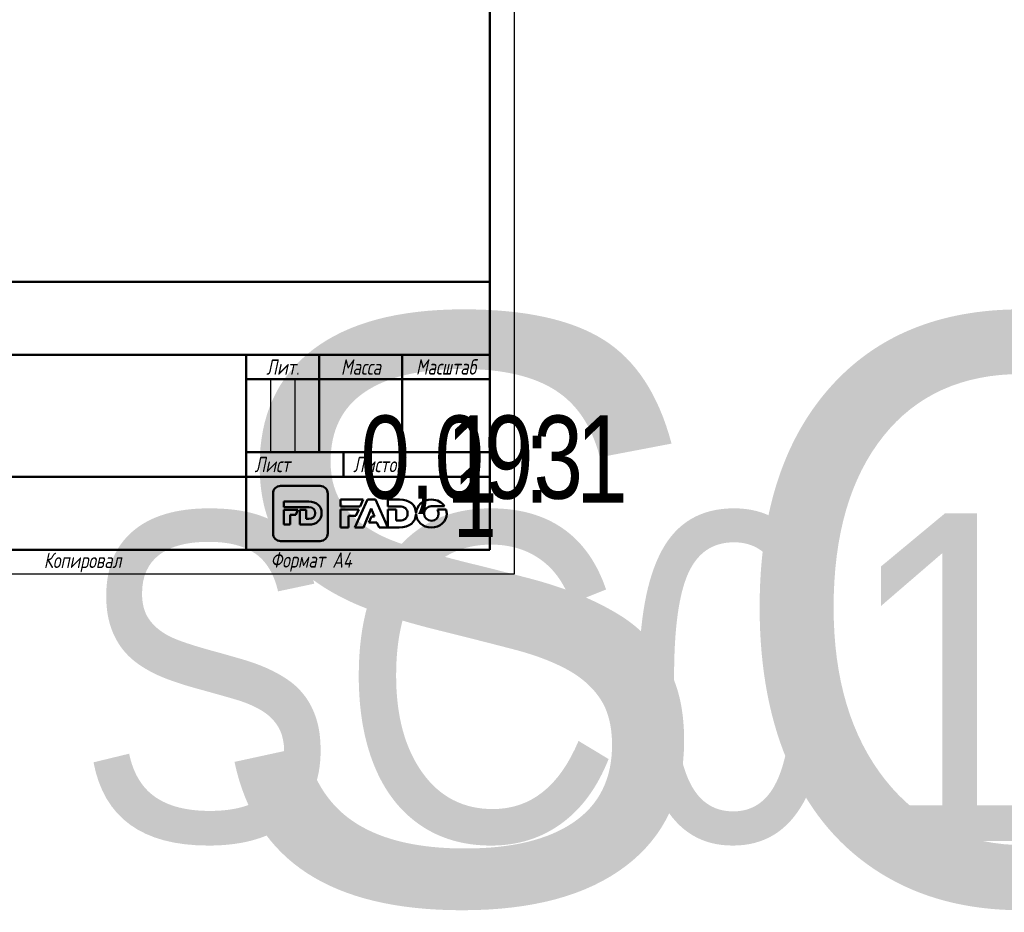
# Model space of a CAD drawing. Header units: millimetres. Extents: x -119 to 741, y -69 to 356.
# Tile 13 of 17: x 109 to 311, y -69 to 114. Entities that reach past the tile are written whole.
import ezdxf
from ezdxf.enums import TextEntityAlignment as Align

# ---------------------------------------------------------------- set-up
doc = ezdxf.new("R2018")
doc.units = ezdxf.units.MM
for name, color, linetype, lineweight in [('Заголовок (ГОСТ)', 7, 'Continuous', 50), ('Кромка (ГОСТ)', 7, 'Continuous', 50), ('Эскизная геометрия (ГОСТ)', 7, 'Continuous', 50)]:
    doc.layers.add(name, color=color, linetype=linetype, lineweight=lineweight)
doc.styles.get("Standard").update_dxf_attribs({"font": 'GOST Common Italic.ttf'})
doc.styles.add('Альтернативный текст (ГОСТ)', font='txt', dxfattribs={"width": 0.8})

# ---------------------------------------------------------------- blocks, each defined once
blk = doc.blocks.new('Основные надписи ГОСТ - Форма 1')
at = {"layer": 'Заголовок (ГОСТ)'}
for p, q in [((0, 55), (185, 55)), ((185, 0), (185, 55)), ((65, 40), (185, 40)), ((135, 40), (135, 0)), ((150, 40), (150, 20)), ((167, 40), (167, 20)), ((135, 35), (185, 35)), ((135, 20), (185, 20)), ((155, 20), (155, 15)), ((65, 15), (185, 15)), ((185, 0), (0, 0))]:
    blk.add_line(p, q, dxfattribs=at)
at = {"layer": 'Заголовок (ГОСТ)', "linetype": 'Continuous', "lineweight": 25}
for p, q in [((140, 35), (140, 20)), ((145, 35), (145, 20))]:
    blk.add_line(p, q, dxfattribs=at)
at = {"layer": 'Заголовок (ГОСТ)', "char_height": 3.17, "style": 'Альтернативный текст (ГОСТ)'}
for s, insert, width, attachment_point in [('\\fGOST Common|b0|i1;\\H3.1700;Лит.', (142.52, 37.49), 14.9766, 5), ('\\fGOST Common|b0|i1;\\H3.1700;Масса', (158.55, 37.51), 16.9878, 5), ('\\fGOST Common|b0|i1;\\H3.1700;Масштаб', (176.02, 37.53), 17.8316, 5), ('\\fGOST Common|b0|i1;\\H3.1700;Лист', (140.37, 17.5), 10.5071, 5), ('\\fGOST Common|b0|i1;\\H3.1700;Листов', (162.21, 17.5), 14.3668, 5), ('\\A1;', (150.6, 17.54), 8.8313, 5), ('\\fGOST Common|b0|i1;\\H3.1700;Копировал', (93.48, -0.59), 19.7871, 1)]:
    blk.add_mtext(s, dxfattribs=dict(at, insert=insert, width=width, attachment_point=attachment_point))
at = {"layer": 'Заголовок (ГОСТ)', "lineweight": 30, "flags": 104}
for tag, height, width, p in [('Изм1', 2.89, 0.7, (3.51, 52.52)), ('Лист1', 2.89, 0.7, (12.03, 52.52)), ('Докум1', 2.89, 0.7, (28.54, 52.48)), ('Изм2', 2.89, 0.7, (3.5, 47.52)), ('Лист2', 2.89, 0.7, (12.01, 47.5)), ('Докум2', 2.89, 0.7, (28.53, 47.5)), ('Изм3', 2.89, 0.7, (3.5, 42.5)), ('Лист3', 2.89, 0.7, (12.01, 42.51)), ('Докум3', 2.89, 0.7, (28.51, 42.48)), ('Изм4', 2.89, 0.7, (3.51, 37.5)), ('Лист4', 2.89, 0.7, (12, 37.53)), ('Докум4', 2.89, 0.7, (28.51, 37.52)), ('НАИМЕНОВАНИЕ', 5, 0.8, (100.03, 29.98)), ('Литера', 3.5, 0.8, (137.52, 27.25)), ('Литера2', 3.5, 0.8, (142.51, 27.22)), ('Литера3', 3.5, 0.8, (147.52, 27.21)), ('Масса', 3.5, 0.8, (158.47, 27.53)), ('Масштаб', 3.5, 0.8, (176, 27.6)), ('Тип_документа', 3.17, 0.8, (100.08, 17.56)), ('Листов', 3.17, 0.8, (177.46, 17.58)), ('Материал_Класс', 3.5, 0.9, (100, 7.5))]:
    blk.add_attdef(tag, text='', height=height, dxfattribs=dict(at, width=width)).set_placement(p, align=Align.MIDDLE_CENTER)
for tag, height, width, p in [('Подп1', 2.89, 0.7, (40.01, 52.51)), ('Дата1', 2, 0.7, (55.01, 52.51)), ('Подп2', 2.89, 0.7, (40.01, 47.5)), ('Дата2', 2, 0.7, (55.01, 47.49)), ('Подп3', 2.89, 0.7, (40.01, 42.51)), ('Дата3', 2, 0.7, (55.02, 42.52)), ('Подп4', 2.89, 0.7, (40.01, 37.51)), ('Дата4', 2, 0.7, (55.02, 37.51)), ('АВТОР', 3.17, 0.8, (17.41, 27.49)), ('Разработал_Подп.', 2.89, 0.7, (40.05, 27.51)), ('ДАТА_СОЗДАНИЯ', 2, 0.7, (55.01, 27.51)), ('ПРОВЕРИЛ', 3.17, 0.8, (17.41, 22.53)), ('Проверил_Подп.', 2.89, 0.7, (40.05, 22.52)), ('ДАТА_ПРОВЕРКИ', 2, 0.7, (55.02, 22.51)), ('ТЕХНОЛОГ', 3.17, 0.8, (17.33, 17.54)), ('Технолог_Подп.', 2.89, 0.7, (40.05, 17.51)), ('Технолог_Дата', 2, 0.7, (55.01, 17.5)), ('Должность_руководителя', 3.17, 0.8, (0.52, 12.51)), ('НАЧ._ОТДЕЛА', 3.17, 0.8, (17.46, 12.45)), ('Руководитель_Подп.', 2.89, 0.7, (40.01, 12.5)), ('Руководитель_Дата', 2, 0.7, (55.01, 12.51)), ('НОРМОКОНТРОЛЬ', 3.17, 0.8, (17.37, 7.48)), ('Нормоконтроль_Подп.', 2.89, 0.7, (40.05, 7.52)), ('ДАТА_НОРМОКОНТРОЛЯ', 2, 0.7, (55.02, 7.51)), ('УТВЕРДИЛ', 3.17, 0.8, (17.4, 2.51)), ('Утвердил_Подп.', 2.89, 0.7, (40.05, 2.51)), ('ДАТА_УТВЕРЖДЕНИЯ', 2, 0.7, (55.01, 2.5))]:
    blk.add_attdef(tag, text='', height=height, dxfattribs=dict(at, width=width)).set_placement(p, align=Align.MIDDLE_LEFT)
for tag, height, p in [('ОБОЗНАЧЕНИЕ', 5, (125.33, 47.56)), ('ОРГАНИЗАЦИЯ', 3.5, (160.02, 7.6))]:
    blk.add_attdef(tag, text='', height=height, dxfattribs=at).set_placement(p, align=Align.MIDDLE_CENTER)
at = {"layer": 'Заголовок (ГОСТ)', "lineweight": 30, "width": 0.9, "flags": 104}
for tag, p in [('Материал_Наим.', (133.71, 9.75)), ('Материал_ГОСТ', (134.04, 4.06))]:
    blk.add_attdef(tag, text='', height=3.5, dxfattribs=at).set_placement(p, align=Align.MIDDLE_RIGHT)
blk = doc.blocks.new('Рамки ГОСТ_ граница 297x210')
at = {"layer": 'Кромка (ГОСТ)', "lineweight": 25}
for p, q in [((210, 297), (210, 0)), ((210, 0), (0, 0))]:
    blk.add_line(p, q, dxfattribs=at)
at = {"layer": 'Кромка (ГОСТ)'}
for p, q in [((205, 5), (205, 292)), ((20, 5), (205, 5))]:
    blk.add_line(p, q, dxfattribs=at)
at = {"layer": 'Кромка (ГОСТ)', "insert": (160, 4.5), "char_height": 3.17, "attachment_point": 1, "style": 'Альтернативный текст (ГОСТ)'}
blk.add_mtext('\\A1;\\fGOST Common|b0|i1;\\H3.1700;Формат A4', dxfattribs=at)

msp = doc.modelspace()

# ---------------------------------------------------------------- linework, layer by layer
at = {"layer": 'Эскизная геометрия (ГОСТ)', "linetype": 'Continuous'}
for p, q in [((160.505, 16.535), (160.505, 8.364)), ((170.162, 18.108), (162.063, 18.108)), ((171.722, 8.364), (171.722, 16.535)), ((167.836, 14.89), (162.71, 14.89)), ((162.71, 14.89), (162.71, 13.741)), ((162.71, 13.741), (167.856, 13.741)), ((165.622, 13.204), (162.71, 13.204)), ((162.71, 13.204), (162.71, 10.161)), ((164.009, 12.176), (165.186, 12.176)), ((164.009, 10.161), (164.009, 12.176)), ((165.186, 12.176), (165.622, 13.204)), ((167.326, 13.204), (166.027, 13.204)), ((166.027, 13.204), (166.027, 10.161)), ((167.326, 11.323), (167.326, 13.204)), ((162.71, 10.161), (164.009, 10.161)), ((166.027, 10.161), (167.809, 10.161)), ((167.856, 11.323), (167.326, 11.323)), ((162.063, 6.793), (170.162, 6.793))]:
    msp.add_line(p, q, dxfattribs=at)
at = {"layer": 'Эскизная геометрия (ГОСТ)'}
for p, q in [((174.341, 15.304), (174.341, 13.909)), ((178.997, 15.304), (174.341, 15.304)), ((179.882, 15.346), (177.299, 9.565)), ((178.375, 13.909), (178.997, 15.304)), ((181.502, 15.346), (179.882, 15.346)), ((184.085, 9.565), (181.502, 15.346)), ((184.085, 15.303), (184.085, 13.909)), ((186.426, 15.303), (184.085, 15.303)), ((174.341, 13.909), (178.375, 13.909)), ((174.341, 13.29), (174.341, 9.564)), ((178.098, 13.29), (174.341, 13.29)), ((177.512, 11.979), (178.098, 13.29)), ((179.066, 9.565), (180.68, 13.459)), ((180.68, 13.459), (181.355, 11.827)), ((184.085, 13.909), (186.452, 13.909)), ((184.085, 13.29), (184.085, 9.566)), ((185.766, 13.29), (184.085, 13.29)), ((185.766, 10.975), (185.766, 13.29)), ((189.851, 12.543), (189.847, 12.543)), ((189.847, 12.35), (189.849, 12.35)), ((192.989, 13.922), (195.708, 13.922)), ((196.008, 13.285), (194.227, 13.285)), ((176.022, 11.979), (177.512, 11.979)), ((176.022, 9.564), (176.022, 11.979)), ((180.699, 11.827), (180.191, 10.589)), ((180.191, 10.589), (181.841, 10.589)), ((181.355, 11.827), (180.699, 11.827)), ((181.841, 10.589), (182.282, 9.565)), ((186.452, 10.975), (185.766, 10.975)), ((174.341, 9.564), (176.022, 9.564)), ((177.299, 9.565), (179.066, 9.565)), ((182.282, 9.565), (184.085, 9.565)), ((184.085, 9.566), (186.391, 9.566))]:
    msp.add_line(p, q, dxfattribs=at)
at = {"layer": 'Эскизная геометрия (ГОСТ)', "linetype": 'Continuous'}
for points in [[(162.063, 18.108), (161.204, 18.108), (160.505, 17.403), (160.505, 16.535)], [(171.722, 16.535), (171.722, 17.403), (171.023, 18.108), (170.162, 18.108)], [(170.481, 12.539), (170.481, 13.917), (169.51, 14.89), (167.836, 14.89)], [(167.809, 10.161), (169.496, 10.161), (170.481, 11.175), (170.481, 12.539)], [(167.856, 13.741), (168.633, 13.741), (169.149, 13.289), (169.149, 12.532)], [(169.149, 12.532), (169.149, 11.757), (168.633, 11.323), (167.856, 11.323)], [(160.505, 8.364), (160.505, 7.496), (161.204, 6.793), (162.063, 6.793)], [(170.162, 6.793), (171.023, 6.793), (171.722, 7.496), (171.722, 8.364)]]:
    msp.add_open_spline(points, degree=3, dxfattribs=at)
at = {"layer": 'Эскизная геометрия (ГОСТ)'}
for points in [[(189.847, 12.543), (189.801, 14.167), (188.552, 15.303), (186.426, 15.303)], [(193.003, 15.304), (191.244, 15.304), (189.914, 14.079), (189.851, 12.543)], [(195.708, 13.922), (195.174, 14.754), (194.19, 15.304), (193.003, 15.304)], [(186.391, 9.566), (188.53, 9.566), (189.796, 10.745), (189.847, 12.35)], [(186.452, 13.909), (187.456, 13.909), (188.124, 13.361), (188.124, 12.443)], [(188.124, 12.443), (188.124, 11.5), (187.456, 10.975), (186.452, 10.975)], [(189.849, 12.35), (189.892, 10.784), (191.214, 9.554), (192.989, 9.554)], [(191.511, 12.429), (191.511, 13.243), (192.103, 13.922), (192.989, 13.922)], [(193.003, 10.937), (192.12, 10.937), (191.511, 11.631), (191.511, 12.429)], [(192.989, 9.554), (194.791, 9.554), (196.144, 10.842), (196.144, 12.429)], [(194.49, 12.429), (194.49, 11.616), (193.898, 10.937), (193.003, 10.937)], [(194.227, 13.285), (194.396, 13.04), (194.49, 12.742), (194.49, 12.429)], [(196.144, 12.429), (196.144, 12.728), (196.097, 13.015), (196.008, 13.285)]]:
    msp.add_open_spline(points, degree=3, dxfattribs=at)

# ---------------------------------------------------------------- block references
msp.add_blockref('Рамки ГОСТ_ граница 297x210', (0, 0))
ref = msp.add_blockref('Основные надписи ГОСТ - Форма 1', (20, 5))
lines = msp.add_mtext('SC01 ', dxfattribs={"layer": 'Заголовок (ГОСТ)', "insert": (145.326, 52.559), "char_height": 119.843, "attachment_point": 1})
ref.add_attrib('ОБОЗНАЧЕНИЕ', '', (145.326, 52.559), dxfattribs={"flags": 104}).embed_mtext(lines)
lines = msp.add_mtext('\\W0.8000;', dxfattribs={"layer": 'Заголовок (ГОСТ)', "insert": (120.031, 34.975), "char_height": 69.6093, "attachment_point": 1})
ref.add_attrib('НАИМЕНОВАНИЕ', '', (120.031, 34.975), dxfattribs={"flags": 104}).embed_mtext(lines)
lines = msp.add_mtext('\\W0.8000;', dxfattribs={"layer": 'Заголовок (ГОСТ)', "insert": (120.078, 22.558), "char_height": 69.7033, "attachment_point": 1})
ref.add_attrib('Тип_документа', '', (120.078, 22.558), dxfattribs={"flags": 104}).embed_mtext(lines)
lines = msp.add_mtext('\\W0.9000;SC01 18.03.2020', dxfattribs={"layer": 'Заголовок (ГОСТ)', "insert": (120, 12.5), "char_height": 67.25762, "attachment_point": 1})
ref.add_attrib('Материал_Класс', '', (120, 12.5), dxfattribs={"flags": 104}).embed_mtext(lines)
lines = msp.add_mtext('\\W0.9000;', dxfattribs={"layer": 'Заголовок (ГОСТ)', "insert": (153.707, 14.751), "char_height": 66.9754, "attachment_point": 1})
ref.add_attrib('Материал_Наим.', '', (153.707, 14.751), dxfattribs={"flags": 104}).embed_mtext(lines)
lines = msp.add_mtext('\\W0.9000;', dxfattribs={"layer": 'Заголовок (ГОСТ)', "insert": (154.04, 9.057), "char_height": 66.7532, "attachment_point": 1})
ref.add_attrib('Материал_ГОСТ', '', (154.04, 9.057), dxfattribs={"flags": 104}).embed_mtext(lines)
lines = msp.add_mtext('\\W0.8000;', dxfattribs={"layer": 'Заголовок (ГОСТ)', "insert": (157.52, 32.251), "char_height": 5.0288, "attachment_point": 1})
ref.add_attrib('Литера', '', (157.52, 32.251), dxfattribs={"flags": 104}).embed_mtext(lines)
lines = msp.add_mtext('\\W0.8000;', dxfattribs={"layer": 'Заголовок (ГОСТ)', "insert": (162.512, 32.221), "char_height": 5.0288, "attachment_point": 1})
ref.add_attrib('Литера2', '', (162.512, 32.221), dxfattribs={"flags": 104}).embed_mtext(lines)
lines = msp.add_mtext('\\W0.8000;', dxfattribs={"layer": 'Заголовок (ГОСТ)', "insert": (167.518, 32.211), "char_height": 5.017, "attachment_point": 1})
ref.add_attrib('Литера3', '', (167.518, 32.211), dxfattribs={"flags": 104}).embed_mtext(lines)
lines = msp.add_mtext('\\W0.8000;0,093', dxfattribs={"layer": 'Заголовок (ГОСТ)', "insert": (178.469, 32.533), "char_height": 17.04355, "attachment_point": 1})
ref.add_attrib('Масса', '', (178.469, 32.533), dxfattribs={"flags": 104}).embed_mtext(lines)
lines = msp.add_mtext('\\W0.8000;1 : 1', dxfattribs={"layer": 'Заголовок (ГОСТ)', "insert": (195.997, 32.603), "char_height": 17.94756, "attachment_point": 1})
ref.add_attrib('Масштаб', '', (195.997, 32.603), dxfattribs={"flags": 104}).embed_mtext(lines)
lines = msp.add_mtext('\\W0.8000;1', dxfattribs={"layer": 'Заголовок (ГОСТ)', "insert": (197.459, 22.579), "char_height": 14.9653, "attachment_point": 1})
ref.add_attrib('Листов', '', (197.459, 22.579), dxfattribs={"flags": 104}).embed_mtext(lines)

doc.saveas('drawing.dxf')
